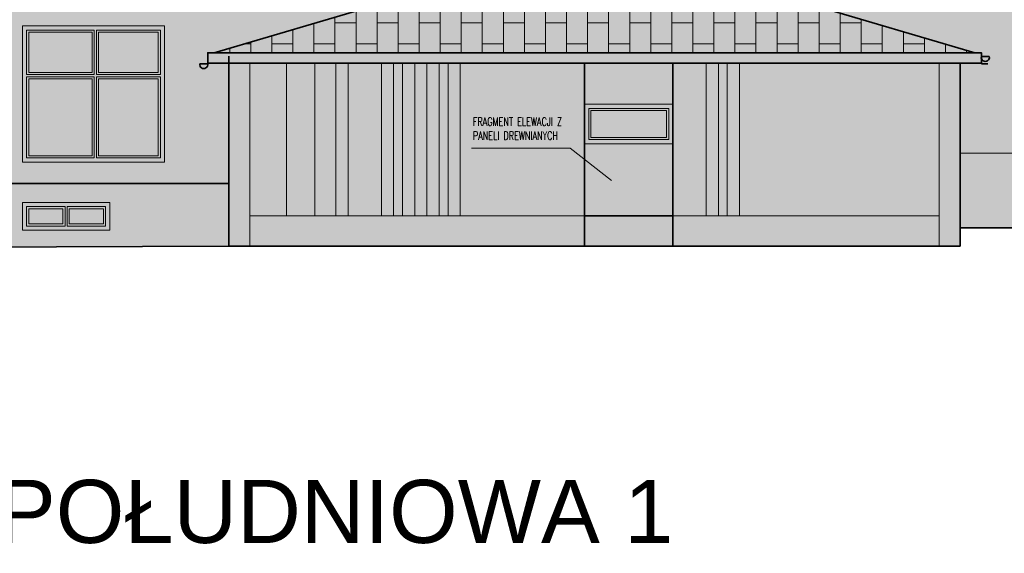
# Model space of a CAD drawing. Header units: inches. Extents: x 0 to 111471, y -105323 to 11070.
# Tile 121 of 256: x 42343 to 44214, y -35550 to -34536. Entities that reach past the tile are written whole.
import ezdxf

# ---------------------------------------------------------------- set-up
doc = ezdxf.new("R2010")
doc.units = ezdxf.units.IN
doc.header["$MEASUREMENT"] = 0
for name, color, linetype, lineweight in [('888 drzwi i okna', 4, 'Continuous', 0), ('888 hatch antracyt szary', 251, 'Continuous', 0), ('888 hatch drewno', 35, 'Continuous', 0), ('888 hatch jasny beż', 7, 'Continuous', 0), ('888 opisy', 3, 'Continuous', 0), ('888 projektowane elementy', 6, 'Continuous', 13), ('888 sciany istniejące', 2, 'Continuous', 35), ('888 widok', 8, 'Continuous', 0)]:
    doc.layers.add(name, color=color, linetype=linetype, lineweight=lineweight)
doc.styles.get("Standard").update_dxf_attribs({"font": 'arial.ttf'})
doc.styles.add('TS 100_opisy', font='romans.shx', dxfattribs={"width": 0.7, "height": 16})

# ---------------------------------------------------------------- blocks, each defined once
blk = doc.blocks.new('G$CC1101973')
at = {"layer": '888 drzwi i okna'}
for points in [[(-168, 75), (0, 75)], [(-168, 0), (0, 0)]]:
    blk.add_lwpolyline(points, dxfattribs=at)
for points in [[(-168, 75), (0, 75), (0, 0), (-168, 0)], [(-160, 67), (-8, 67), (-8, 8), (-160, 8)], [(-156, 63), (-12, 63), (-12, 12), (-156, 12)]]:
    blk.add_lwpolyline(points, close=True, dxfattribs=at)
blk = doc.blocks.new('G$C1D1E2553')
at = {"layer": '888 drzwi i okna', "ltscale": 1.6}
blk.add_lwpolyline([(0, -259), (270, -259), (270, 0), (0, 0)], close=True, dxfattribs=at)
for points in [[(136.5, -8), (8, -8), (8, -92.7)], [(12, -8), (136.5, -8)], [(132.5, -12), (12, -12), (12, -88.7)], [(12, -12), (132.5, -12)], [(132.5, -12), (132.5, -88.7)], [(136.5, -8), (136.5, -92.7)], [(262, -92.7), (262, -8), (140.5, -8)], [(140.5, -8), (140.5, -92.7)], [(144.5, -88.7), (258, -88.7), (258, -12), (144.5, -12)], [(144.5, -12), (144.5, -88.7)], [(136.5, -92.7), (8, -92.7)], [(132.5, -88.7), (12, -88.7)], [(262, -92.7), (140.5, -92.7)], [(8, -96.7), (8, -251), (136.5, -251)], [(136.5, -96.7), (8, -96.7)], [(12, -100.7), (12, -247), (132.5, -247)], [(132.5, -100.7), (12, -100.7)], [(132.5, -100.7), (132.5, -247)], [(136.5, -96.7), (136.5, -251)], [(140.5, -251), (262, -251), (262, -96.7)], [(140.5, -96.7), (140.5, -251)], [(262, -96.7), (140.5, -96.7)], [(144.5, -100.7), (144.5, -247)], [(144.5, -247), (258, -247), (258, -100.7), (144.5, -100.7)]]:
    blk.add_lwpolyline(points, dxfattribs=at)
blk = doc.blocks.new('G$C0CF52819')
at = {"layer": '888 projektowane elementy', "ltscale": 0.01}
h = blk.add_hatch(color=7, dxfattribs=at)
h.dxf.hatch_style = 1
h.paths.add_polyline_path([(-270, 0), (0, 0), (0, 259), (-270, 259)])
at = {"layer": '888 widok', "ltscale": 0.01}
h = blk.add_hatch(color=253, dxfattribs=at)
h.dxf.hatch_style = 1
h.paths.add_polyline_path([(-125.5, 247), (-125.5, 170.3), (-12, 170.3), (-12, 247)])
h.paths.add_polyline_path([(-137.5, 170.3), (-258, 170.3), (-258, 247), (-137.5, 247)])
h.paths.add_polyline_path([(-137.5, 12), (-137.5, 158.3), (-258, 158.3), (-258, 12)])
h.paths.add_polyline_path([(-125.5, 12), (-12, 12), (-12, 158.3), (-125.5, 158.3)])
at = {"layer": '888 drzwi i okna', "ltscale": 1.6}
blk.add_lwpolyline([(-270, 0), (0, 0), (0, 259), (-270, 259)], close=True, dxfattribs=at)
for points in [[(-133.5, 251), (-262, 251), (-262, 166.3)], [(-258, 251), (-133.5, 251)], [(-137.5, 170.3), (-258, 170.3), (-258, 247), (-137.5, 247), (-137.5, 170.3)], [(-133.5, 251), (-133.5, 166.3)], [(-8, 166.3), (-8, 251), (-129.5, 251)], [(-129.5, 251), (-129.5, 166.3)], [(-125.5, 247), (-125.5, 170.3), (-12, 170.3), (-12, 247), (-125.5, 247)], [(-133.5, 166.3), (-262, 166.3)], [(-262, 162.3), (-262, 8), (-133.5, 8)], [(-133.5, 162.3), (-262, 162.3)], [(-137.5, 12), (-137.5, 158.3), (-258, 158.3), (-258, 12), (-137.5, 12)], [(-133.5, 162.3), (-133.5, 8)], [(-8, 166.3), (-129.5, 166.3)], [(-129.5, 8), (-8, 8), (-8, 162.3)], [(-129.5, 162.3), (-129.5, 8)], [(-8, 162.3), (-129.5, 162.3)], [(-125.5, 12), (-12, 12), (-12, 158.3), (-125.5, 158.3), (-125.5, 12)]]:
    blk.add_lwpolyline(points, dxfattribs=at)
blk = doc.blocks.new('G$CD66B016B')
at = {"layer": '888 projektowane elementy', "ltscale": 0.01}
h = blk.add_hatch(color=7, dxfattribs=at)
h.dxf.hatch_style = 1
h.paths.add_polyline_path([(-166, 53), (-166, 0), (0, 0), (0, 53)])
h = blk.add_hatch(color=253, dxfattribs=at)
h.dxf.hatch_style = 1
h.paths.add_polyline_path([(-89, 12), (-154, 12), (-154, 41), (-89, 41)])
h = blk.add_hatch(color=253, dxfattribs=at)
h.dxf.hatch_style = 1
h.paths.add_polyline_path([(-77, 12), (-12, 12), (-12, 41), (-77, 41)])
at = {"layer": '888 drzwi i okna'}
blk.add_lwpolyline([(-166, 53), (-166, 0), (0, 0), (0, 53)], close=True, dxfattribs=at)
for points in [[(-85, 45), (-158, 45), (-158, 8), (-85, 8)], [(-89, 41), (-154, 41), (-154, 12), (-89, 12)], [(-89, 41), (-89, 12)], [(-85, 45), (-85, 8)], [(-81, 8), (-8, 8), (-8, 45), (-81, 45)], [(-81, 45), (-81, 8)], [(-77, 12), (-12, 12), (-12, 41), (-77, 41)], [(-77, 41), (-77, 12)]]:
    blk.add_lwpolyline(points, dxfattribs=at)
blk = doc.blocks.new('RTHBERGEGD')
at = {"layer": '888 projektowane elementy', "ltscale": 0.01}
h = blk.add_hatch(color=7, dxfattribs=at)
h.dxf.hatch_style = 1
h.paths.add_polyline_path([(7421.6, 4892.8), (7421.6, 4817.8), (7589.6, 4817.8), (7589.6, 4892.8)])
h.paths.add_polyline_path([(7581.6, 4884.8), (7581.6, 4825.8), (7429.6, 4825.8), (7429.6, 4884.8)], flags=16)
h.paths.add_polyline_path([(7577.6, 4880.8), (7577.6, 4829.8), (7433.6, 4829.8), (7433.6, 4880.8)], flags=0)
h = blk.add_hatch(color=7, dxfattribs=at)
h.dxf.hatch_style = 1
h.paths.add_polyline_path([(7577.6, 4880.8), (7433.6, 4880.8), (7433.6, 4829.8), (7577.6, 4829.8)], flags=16)
h.paths.add_polyline_path([(7429.6, 4884.8), (7429.6, 4825.8), (7581.6, 4825.8), (7581.6, 4884.8)])
at = {"layer": '888 widok', "ltscale": 0.01}
h = blk.add_hatch(color=253, dxfattribs=at)
h.dxf.hatch_style = 1
h.paths.add_polyline_path([(7577.6, 4829.8), (7577.6, 4880.8), (7433.6, 4880.8), (7433.6, 4829.8)])
blk.add_blockref('G$CC1101973', (7589.6, 4817.8))

msp = doc.modelspace()

# ---------------------------------------------------------------- hatches: boundary and pattern name
at = {"layer": '888 hatch antracyt szary', "ltscale": 0.01}
h = msp.add_hatch(color=256, dxfattribs=at)
h.dxf.hatch_style = 1
h.paths.add_polyline_path([(40054.535, -33391.347), (38684.27, -33391.347), (38684.27, -33411.347), (40054.535, -33411.347)])
h.paths.add_polyline_path([(41558.535, -33411.347), (41558.535, -33391.347), (40105.535, -33391.347), (40105.535, -33411.347), (41518.535, -33411.347), (41518.535, -34968.068), (41538.535, -34968.068), (41538.535, -34953.068), (41569.232, -34953.068), (41573.535, -34953.068), (41573.535, -34938.068), (41608.535, -34938.068), (41608.535, -34923.068), (41643.535, -34923.068), (41643.535, -34908.068), (41678.535, -34908.068), (41678.535, -34893.068), (41713.535, -34893.068), (41713.535, -34878.068), (41748.535, -34878.068), (41748.535, -34863.068), (41783.535, -34863.068), (41783.535, -34847.068), (41558.535, -34847.068)])
h.paths.add_polyline_path([(42248.535, -33411.347), (42248.535, -33391.347), (41558.535, -33391.347), (41558.535, -33411.347), (41569.232, -33411.347), (41582.232, -33411.347), (41589.232, -33411.347), (41594.232, -33411.347), (42215.211, -33411.347), (42228.211, -33411.347), (42235.211, -33411.347), (42240.211, -33411.347)])
h.paths.add_polyline_path([(43357.535, -33391.347), (43002.535, -33391.347), (43002.535, -33411.347), (43002.535, -34526.368), (43275.276, -34458.419), (43281.584, -34456.847), (43287.535, -34455.365), (43357.535, -34437.925), (43357.535, -34148.433), (43357.535, -34182.068), (44257.922, -34182.068), (44257.922, -34931.347), (44257.922, -34789.502), (44130.535, -34789.502), (44130.535, -34931.347), (44297.922, -34931.347), (44297.922, -34152.068), (43357.535, -34152.068), (43357.535, -33411.347)])
h = msp.add_hatch(color=256, dxfattribs=at)
h.dxf.hatch_style = 1
h.paths.add_polyline_path([(42713.035, -34598.493), (43435.535, -34385.087), (44158.035, -34598.493), (44170.535, -34598.493), (44170.535, -34618.493), (42700.649, -34618.493), (42700.535, -34598.493)])
h = msp.add_hatch(color=256, dxfattribs=at)
h.dxf.hatch_style = 1
h.paths.add_polyline_path([(41558.535, -34455.421), (42288.535, -34455.421), (42288.535, -34537.068), (42262.285, -34537.068), (42262.285, -34847.068), (42740.535, -34847.068), (42740.535, -34966.493), (42262.285, -34968.068), (42246.285, -34968.068), (42246.285, -34537.068), (41613.285, -34537.068), (41613.285, -34938.068), (41597.285, -34938.068), (41597.285, -34537.068), (41558.535, -34537.068)])
h = msp.add_hatch(color=256, dxfattribs=at)
h.dxf.hatch_style = 1
h.paths.add_polyline_path([(42740.535, -34618.493), (42780.535, -34618.493), (42780.535, -34966.493), (42740.535, -34966.493)])
h.paths.add_polyline_path([(44090.535, -34908.493), (42780.535, -34908.493), (42780.535, -34966.493), (44090.535, -34966.493)])
h.paths.add_polyline_path([(44130.535, -34618.493), (44090.535, -34618.493), (44090.535, -34966.493), (44130.535, -34966.493)])
at = {"layer": '888 hatch drewno', "ltscale": 0.01}
h = msp.add_hatch(color=256, dxfattribs=at)
h.dxf.hatch_style = 1
edge = h.paths.add_edge_path()
edge.add_line((42713.035, -34598.493), (42700.535, -34598.493))
edge.add_line((42700.535, -34598.493), (42700.535, -34618.493))
edge.add_line((42700.535, -34618.493), (42740.535, -34618.493))
edge.add_line((42740.535, -34618.493), (42740.535, -34615.068))
edge.add_line((42740.535, -34615.068), (42740.535, -34847.068))
edge.add_line((42740.535, -34847.068), (42248.535, -34847.068))
edge.add_line((42248.535, -34847.068), (42248.535, -33391.347))
edge.add_line((42248.535, -33391.347), (43002.535, -33391.347))
edge.add_line((43002.535, -33391.347), (43002.535, -34526.368))
edge.add_line((43002.535, -34526.368), (42719.468, -34596.89))
h = msp.add_hatch(color=256, dxfattribs=at)
h.dxf.hatch_style = 1
h.paths.add_polyline_path([(43070.508, -34908.493), (43093.833, -34908.493), (43093.833, -34618.493), (43070.508, -34618.493)])
h.paths.add_polyline_path([(42903.859, -34908.493), (42850.535, -34908.493), (42850.535, -34618.493), (42903.859, -34618.493)])
h.paths.add_polyline_path([(42943.859, -34908.493), (42967.184, -34908.493), (42967.184, -34618.493), (42943.859, -34618.493)])
h.paths.add_polyline_path([(43030.508, -34908.493), (43053.833, -34908.493), (43053.833, -34618.493), (43030.508, -34618.493)])
h = msp.add_hatch(color=256, dxfattribs=at)
h.dxf.hatch_style = 1
h.paths.add_polyline_path([(43117.157, -34908.493), (43140.481, -34908.493), (43140.481, -34618.493), (43117.157, -34618.493)])
h.paths.add_polyline_path([(43157.157, -34908.493), (43180.481, -34908.493), (43180.481, -34618.493), (43157.157, -34618.493)])
h = msp.add_hatch(color=256, dxfattribs=at)
h.dxf.hatch_style = 1
h.paths.add_polyline_path([(43416.535, -34618.493), (43584.535, -34618.493), (43584.535, -34696.493), (43416.535, -34696.493)])
h.paths.add_polyline_path([(43584.535, -34771.493), (43416.535, -34771.493), (43416.535, -34908.493), (43584.535, -34908.493)])
h = msp.add_hatch(color=256, dxfattribs=at)
h.dxf.hatch_style = 1
h.paths.add_polyline_path([(43647.859, -34908.493), (43671.184, -34908.493), (43671.184, -34618.493), (43647.859, -34618.493)])
h.paths.add_polyline_path([(43687.859, -34908.493), (43711.184, -34908.493), (43711.184, -34618.493), (43687.859, -34618.493)])
at = {"layer": '888 hatch jasny beż', "ltscale": 0.01}
h = msp.add_hatch(color=256, dxfattribs=at)
h.dxf.hatch_style = 1
h.paths.add_polyline_path([(43317.535, -34152.068), (44257.922, -34152.068), (44257.922, -34931.347), (44130.535, -34931.347), (44130.535, -34615.068), (44130.535, -34618.493), (44170.535, -34618.493), (44170.535, -34598.493), (44158.035, -34598.493), (43442.818, -34420.307), (43435.535, -34418.493), (43357.535, -34437.925), (43357.535, -34152.068)])
h.paths.add_polyline_path([(43002.535, -33411.347), (38684.27, -33411.347), (38684.27, -33548.347), (39030.262, -33548.347), (39030.262, -34767.347), (41518.535, -34767.347), (41558.535, -34847.068), (42246.285, -34847.068), (42740.535, -34767.347), (42740.535, -34615.068), (42740.535, -34618.493), (42700.535, -34618.493), (42700.535, -34598.493), (42713.035, -34598.493), (43002.535, -34526.368)])
h = msp.add_hatch(color=256, dxfattribs=at)
h.dxf.hatch_style = 1
h.paths.add_polyline_path([(42780.535, -34618.493), (43416.535, -34618.493), (43416.535, -34908.493), (42780.535, -34908.493)])
h.paths.add_polyline_path([(43584.535, -34618.493), (44090.535, -34618.493), (44090.535, -34908.493), (43584.535, -34908.493)])
at = {"layer": '888 projektowane elementy', "ltscale": 0.01}
h = msp.add_hatch(dxfattribs=at)
h.set_pattern_fill('AR-B816', color=256, scale=5, angle=90)
h.set_pattern_definition([(90, (41782.28, -41181.577), (-40, 2e-15), []), (180, (41782.28, -41181.577), (-40, -40), [40, -40])])
h.paths.add_polyline_path([(42713.035, -34598.493), (43435.535, -34385.087), (44158.035, -34598.493)])

# ---------------------------------------------------------------- linework, layer by layer
at = {"layer": '888 drzwi i okna'}
for points in [[(43416.535, -34771.493), (43584.535, -34771.493)], [(42429.535, -34891.068), (42356.535, -34891.068), (42356.535, -34928.068), (42429.535, -34928.068)], [(42425.535, -34895.068), (42360.535, -34895.068), (42360.535, -34924.068), (42425.535, -34924.068)], [(42425.535, -34895.068), (42425.535, -34924.068)], [(42429.535, -34891.068), (42429.535, -34928.068)], [(42433.535, -34928.068), (42506.535, -34928.068), (42506.535, -34891.068), (42433.535, -34891.068)], [(42433.535, -34891.068), (42433.535, -34928.068)], [(42437.535, -34924.068), (42502.535, -34924.068), (42502.535, -34895.068), (42437.535, -34895.068)], [(42437.535, -34895.068), (42437.535, -34924.068)]]:
    msp.add_lwpolyline(points, dxfattribs=at)
msp.add_lwpolyline([(42348.535, -34883.068), (42348.535, -34936.068), (42514.535, -34936.068), (42514.535, -34883.068)], close=True, dxfattribs=at)
at = {"layer": '888 opisy', "ltscale": 0.01}
msp.add_lwpolyline([(43201.5, -34779.713), (43388.957, -34779.713), (43467.621, -34841.583)], dxfattribs=at)
at = {"layer": '888 projektowane elementy', "ltscale": 0.01}
for points in [[(42713.035, -34598.493), (43435.535, -34385.087), (44158.035, -34598.493), (42713.035, -34598.493)], [(44257.922, -34789.502), (44257.922, -34789.502), (44130.535, -34789.502)], [(43416.535, -34908.493), (42780.535, -34908.493)], [(43416.535, -34908.493), (42780.535, -34908.493)], [(43584.535, -34908.493), (44090.535, -34908.493)], [(43584.535, -34908.493), (44090.535, -34908.493)]]:
    msp.add_lwpolyline(points, dxfattribs=at)
at = {"layer": '888 projektowane elementy'}
for points in [[(42780.535, -34966.493), (42780.535, -34628.493), (42780.535, -34618.493)], [(42780.535, -34966.493), (42780.535, -34628.493), (42780.535, -34618.493)], [(44090.535, -34966.493), (44090.535, -34628.493), (44090.535, -34618.493)], [(44090.535, -34966.493), (44090.535, -34628.493), (44090.535, -34618.493)]]:
    msp.add_lwpolyline(points, dxfattribs=at)
at = {"layer": '888 projektowane elementy', "ltscale": 0.01}
for points in [[(42780.535, -34618.493), (43416.535, -34618.493), (43416.535, -34908.493), (42780.535, -34908.493)], [(43584.535, -34618.493), (44090.535, -34618.493), (44090.535, -34908.493), (43584.535, -34908.493)]]:
    msp.add_lwpolyline(points, close=True, dxfattribs=at)
at = {"layer": '888 projektowane elementy'}
for points in [[(42903.859, -34908.493), (42850.535, -34908.493), (42850.535, -34618.493), (42903.859, -34618.493)], [(42943.859, -34908.493), (42967.184, -34908.493), (42967.184, -34618.493), (42943.859, -34618.493)], [(43030.508, -34908.493), (43053.833, -34908.493), (43053.833, -34618.493), (43030.508, -34618.493)], [(43070.508, -34908.493), (43093.833, -34908.493), (43093.833, -34618.493), (43070.508, -34618.493)], [(43117.157, -34908.493), (43140.481, -34908.493), (43140.481, -34618.493), (43117.157, -34618.493)], [(43157.157, -34908.493), (43180.481, -34908.493), (43180.481, -34618.493), (43157.157, -34618.493)], [(43647.859, -34908.493), (43671.184, -34908.493), (43671.184, -34618.493), (43647.859, -34618.493)], [(43687.859, -34908.493), (43711.184, -34908.493), (43711.184, -34618.493), (43687.859, -34618.493)]]:
    msp.add_lwpolyline(points, close=True, dxfattribs=at)
at = {"layer": '888 sciany istniejące'}
for points in [[(43435.535, -34385.087), (42713.035, -34598.493)], [(43435.535, -34385.087), (44158.035, -34598.493)], [(44297.922, -34521.347), (44297.922, -34931.347), (44130.535, -34931.347), (44130.535, -34953.068)], [(42248.535, -34847.068), (42740.535, -34847.068), (42740.535, -34605.068)], [(42740.535, -34966.493), (42740.535, -34628.493), (42740.535, -34618.493), (42700.535, -34618.493), (42700.535, -34598.493), (42713.035, -34598.493)], [(44130.535, -34966.493), (44130.535, -34628.493), (44130.535, -34618.493), (44170.535, -34618.493), (44170.535, -34598.493), (42713.035, -34598.493)], [(44158.035, -34598.493), (42713.035, -34598.493)], [(44170.568, -34605.92), (44185.568, -34605.92)], [(42700.502, -34619.344), (42685.502, -34619.344)], [(42700.502, -34619.344), (42688.502, -34619.344)], [(44130.535, -34618.493), (42740.535, -34618.493)], [(42740.535, -34966.493), (43416.535, -34966.493), (43416.535, -34618.493)], [(42740.535, -34966.493), (42740.535, -34628.493)], [(44130.535, -34966.493), (43584.535, -34966.493), (43584.535, -34618.493)], [(44130.535, -34966.493), (44130.535, -34628.493)], [(44170.568, -34619.344), (44182.568, -34619.344)], [(42248.535, -34968.068), (42740.535, -34966.493), (42740.535, -34847.068)], [(43584.535, -34966.493), (43584.535, -34908.493), (43416.535, -34908.493)], [(44130.535, -34966.493), (42740.535, -34966.493)]]:
    msp.add_lwpolyline(points, dxfattribs=at)
for centre in [(44178.068, -34607.42), (42693.002, -34620.844)]:
    msp.add_arc(centre, 7.649, 168.690068, 11.309932, dxfattribs=at)

# ---------------------------------------------------------------- block references
msp.add_blockref('G$CC1101973', (43584.535, -34771.493))
at = {"layer": '888 drzwi i okna', "ltscale": 0.01}
for name, p in [('G$C0CF52819', (42618.535, -34806.347)), ('G$CD66B016B', (42514.535, -34936.068))]:
    msp.add_blockref(name, p, dxfattribs=at)
at = {"layer": '888 drzwi i okna'}
msp.add_blockref('RTHBERGEGD', (35994.94, -39589.292), dxfattribs=at)
at = {"layer": '888 sciany istniejące'}
msp.add_blockref('G$C1D1E2553', (42348.535, -34547.347), dxfattribs=at)

# ---------------------------------------------------------------- texts
at = {"insert": (41350.036, -35410.533), "char_height": 120, "width": 2821.07918, "attachment_point": 1}
msp.add_mtext('ELEWACJA POŁUDNIOWA 1', dxfattribs=at)
at = {"layer": '888 opisy', "insert": (43204.358, -34721.427), "char_height": 16, "width": 780.26004, "attachment_point": 1, "style": 'TS 100_opisy'}
msp.add_mtext('FRAGMENT ELEWACJI Z \\PPANELI DREWNIANYCH', dxfattribs=at)

doc.saveas('drawing.dxf')
